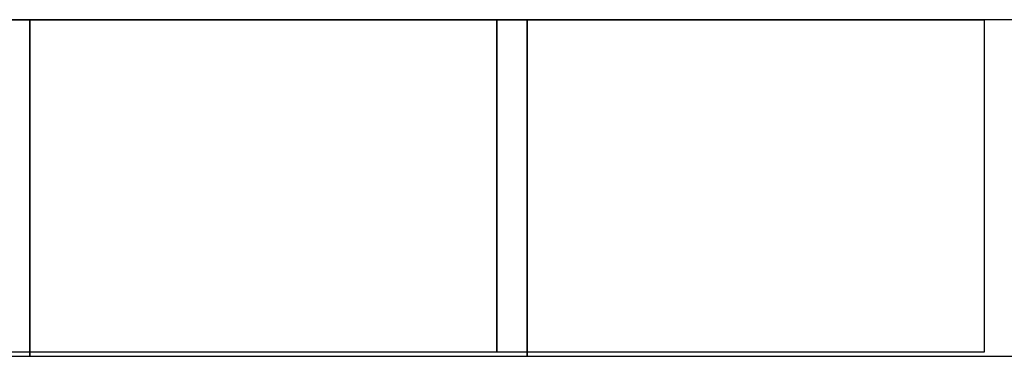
# Model space of a CAD drawing. Header units: feet. Extents: x -163 to 192, y 3 to 24.
# Tile 2 of 2: x 67 to 129, y 3 to 24. Entities that reach past the tile are written whole.
import ezdxf

# ---------------------------------------------------------------- set-up
doc = ezdxf.new("R2010")
doc.units = ezdxf.units.FT
doc.header["$MEASUREMENT"] = 0
doc.layers.add('SC-Scratch9', color=7, linetype='Continuous', plot=False)
doc.layers.add('SC_Scratch8', color=7, linetype='Continuous', plot=False)

msp = doc.modelspace()

# ---------------------------------------------------------------- linework, layer by layer
at = {"layer": 'SC-Scratch9', "color": 1, "flags": 128}
msp.add_lwpolyline([(66.848, 3.624), (66.848, 24.374), (97.223, 24.374), (97.223, 3.624)], close=True, dxfattribs=at)
at = {"layer": 'SC-Scratch9', "color": 3, "flags": 128}
msp.add_lwpolyline([(97.223, 3.624), (97.223, 24.374), (127.598, 24.374), (127.598, 3.624)], close=True, dxfattribs=at)
at = {"layer": 'SC_Scratch8', "color": 4, "flags": 128}
msp.add_lwpolyline([(37.098, 24.374), (37.098, 3.374), (68.098, 3.374), (68.098, 24.374)], close=True, dxfattribs=at)
at = {"layer": 'SC_Scratch8', "color": 1, "flags": 128}
msp.add_lwpolyline([(68.098, 24.374), (68.098, 3.374), (99.098, 3.374), (99.098, 24.374)], close=True, dxfattribs=at)
at = {"layer": 'SC_Scratch8', "color": 3, "flags": 128}
msp.add_lwpolyline([(99.098, 24.374), (99.098, 3.374), (130.098, 3.374), (130.098, 24.374)], close=True, dxfattribs=at)

doc.saveas('drawing.dxf')
